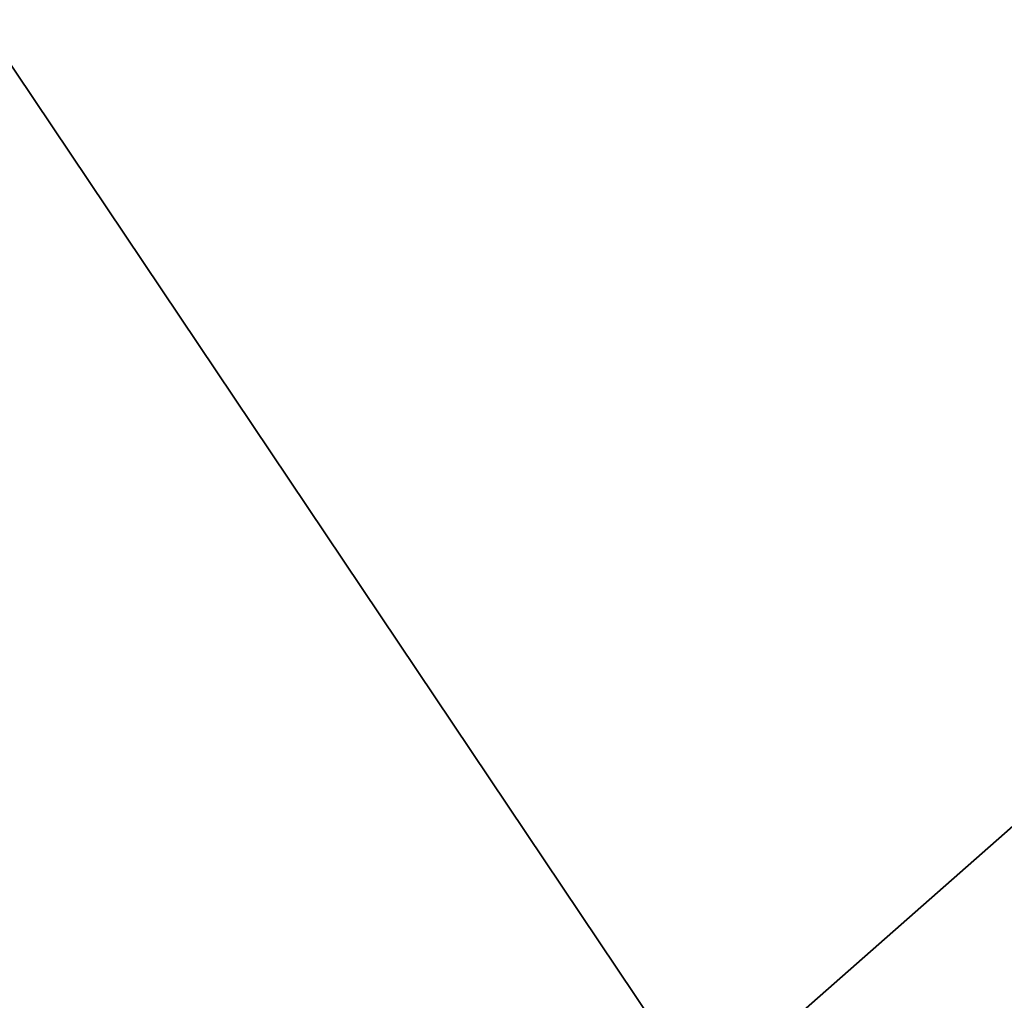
# Model space of a CAD drawing. Extents: x 0 to 457, y -4 to 453.
# Tile 67 of 256: x 129.3788 to 129.4127, y 126.9917 to 127.0255. Entities that reach past the tile are written whole.
import ezdxf

# ---------------------------------------------------------------- set-up
doc = ezdxf.new("R2010")
doc.units = 0
doc.layers.get('0').update_dxf_attribs({"color": 13, "linetype": 'CONTINUOUS'})

# ---------------------------------------------------------------- blocks, each defined once
blk = doc.blocks.new('GROUP_16')
for p, q in [((46.969919, 60.832763, 74.258784), (48.922987, 66.626178, 69.284271)), ((46.792033, 60.305098, 73.41822), (48.695822, 65.952335, 68.567031)), ((47.818979, 63.351342, 9.578877), (47.005751, 60.939053, 7.581079)), ((47.191253, 61.48931, 6.761443), (46.308837, 58.871786, 5)), ((47.191253, 61.48931, 6.761443), (52.526095, 58.872342, 6.761443))]:
    blk.add_line(p, q)
mesh = blk.add_polyface()
corners = [(48.028828, 63.973821, 8.817998), (52.526095, 58.872342, 6.761443), (47.191253, 61.48931, 6.761443), (53.978169, 61.055415, 8.817998)]
mesh.append_faces([[corners[k] for k in face] for face in [(0, 1, 2), (1, 0, 3)]], dxfattribs={"vtx0": -1})
mesh = blk.add_polyface()
corners = [(41.36087, 62.636348, 6.761443), (46.308837, 58.871786, 5), (41.185987, 59.879628, 5), (47.191253, 61.48931, 6.761443)]
mesh.append_faces([[corners[k] for k in face] for face in [(0, 1, 2), (1, 0, 3)]], dxfattribs={"vtx0": -1})
blk = doc.blocks.new('GROUP_7')
blk.add_blockref('GROUP_16', (0, 0, 40))
blk = doc.blocks.new('COMPONENT_9')
at = {"xscale": 0.4000000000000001, "yscale": 0.4000000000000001, "zscale": 0.4000000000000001}
blk.add_blockref('GROUP_7', (84.478492, 84.054273, 46.93731), dxfattribs=at)
blk = doc.blocks.new('GROUP_2')
at = {"rotation": 150}
blk.add_blockref('COMPONENT_9', (236.548999, 151.905576, 200), dxfattribs=at)

msp = doc.modelspace()

# ---------------------------------------------------------------- block references
msp.add_blockref('GROUP_2', (36.686424, 17.498938, -0.189035))

doc.saveas('drawing.dxf')
